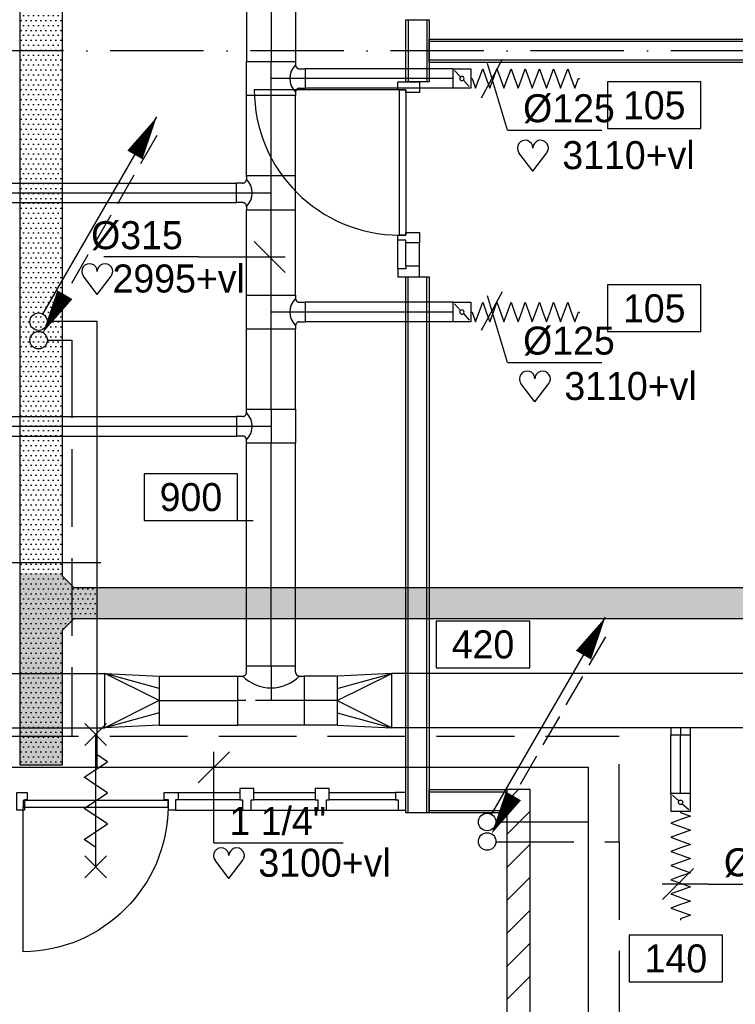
# Model space of a CAD drawing. Extents: x -39327 to 109237, y 358172 to 442272.
# Tile 20 of 96: x 29727 to 34324, y 376067 to 382393. Entities that reach past the tile are written whole.
import ezdxf
from ezdxf.enums import TextEntityAlignment as Align

# ---------------------------------------------------------------- set-up
doc = ezdxf.new("R2010")
doc.units = 0
doc.header["$LTSCALE"] = 100
for name, pattern in [('2322107', [2000, 1000, 1000]), ('2322108', [7, 5, -2]), ('CENTER2', [11.25, 7.5, -1.25, 1.25, -1.25]), ('CENTER4', [5, 3.125, -0.625, 0.625, -0.625]), ('DASHDOT', [9, 6, -1.5, 0, -1.5]), ('LURETOUR', [6, 4, -2])]:
    doc.linetypes.add(name, pattern=pattern)
doc.layers.get('0').update_dxf_attribs({"linetype": 'CONTINUOUS'})
for name, color, linetype in [('AL$7----_STRAMIEN', 1, 'DASHDOT'), ('AL22----_BINNENWAND', 7, 'CONTINUOUS'), ('AL28----_KONSTRUKTIE', 3, 'CONTINUOUS'), ('AL31----_BUITENKOZ', 7, 'CONTINUOUS'), ('AL32----_BINNENKOZ', 7, 'CONTINUOUS'), ('AL32----_DRAAIRICHTING', 1, 'CONTINUOUS'), ('AL65----_BEVEILIGING', 7, 'CONTINUOUS'), ('ALXAB---_PREFABBETON', 1, 'CONTINUOUS'), ('KABELGOOT1', 8, 'CONTINUOUS'), ('WL561---_AANVOER', 4, 'CONTINUOUS'), ('WL561---_RETOUR', 4, 'CONTINUOUS'), ('WL570---', 3, 'CONTINUOUS'), ('WL570---_HARTLIJN', 1, 'CONTINUOUS'), ('WL570---_RETOUR', 3, 'CONTINUOUS'), ('WM561---', 1, 'CONTINUOUS'), ('WM570---', 1, 'CONTINUOUS')]:
    doc.layers.add(name, color=color, linetype=linetype)
doc.styles.add('BURO-018', font='BUROFONT.shx', dxfattribs={"height": 180})
pattern_1 = [(0, (-2505.993, 85430.135), (15.875, 31.75), [0, -31.75])]

# ---------------------------------------------------------------- blocks, each defined once
blk = doc.blocks.new('LU-ORND')
at = {"color": 0, "linetype": 'CONTINUOUS'}
for p, q in [((-3, 1.5), (-3, -1.5)), ((3, 1.5), (-3, 1.5)), ((3, -1.5), (3, 1.5)), ((-3, -1.5), (3, -1.5))]:
    blk.add_line(p, q, dxfattribs=at)
blk = doc.blocks.new('LU-1D-K-7D')
at = {"color": 0, "linetype": 'CONTINUOUS'}
for p, q in [((-0.5, 62.5), (0.5, 62.5)), ((-0.5, -62.5), (0.5, -62.5))]:
    blk.add_line(p, q, dxfattribs=at)
at = {"layer": 'WL570---_HARTLIJN', "linetype": 'CENTER2'}
blk.add_line((-0.5, 0), (0.5, 0), dxfattribs=at)
blk = doc.blocks.new('LU-1D-K-13B')
at = {"color": 0, "linetype": 'CONTINUOUS'}
for p, q in [((-0.5, 157.5), (0.5, 157.5)), ((-0.5, -157.5), (0.5, -157.5))]:
    blk.add_line(p, q, dxfattribs=at)
at = {"layer": 'WL570---_HARTLIJN', "linetype": 'CENTER2'}
blk.add_line((-0.5, 0), (0.5, 0), dxfattribs=at)
blk = doc.blocks.new('LU-1D-KL-7D70')
at = {"color": 0, "linetype": 'CONTINUOUS'}
for p, q in [((-56.4, 62.5), (-56.4, -62.5)), ((56.4, 62.5), (-56.4, 62.5)), ((47, 52), (9.5, 10.5)), ((56.4, -62.5), (56.4, 62.5)), ((-56.4, -62.5), (56.4, -62.5)), ((-9.5, -10.5), (-47, -52))]:
    blk.add_line(p, q, dxfattribs=at)
blk.add_circle((0, 0), 14.1, dxfattribs=at)
blk = doc.blocks.new('LU-1D-F-7D2BC')
at = {"color": 0, "linetype": 'CONTINUOUS'}
for p, q in [((-350, 0), (-341.2, 0)), ((-341.2, 0), (-318.5, 62.5)), ((-318.5, 62.5), (-295.7, 0)), ((-295.7, 0), (-273, -62.5)), ((-273, -62.5), (-250.2, 0)), ((-250.2, 0), (-227.5, 62.5)), ((-227.5, 62.5), (-204.7, 0)), ((-204.7, 0), (-182, -62.5)), ((-182, -62.5), (-159.2, 0)), ((-159.2, 0), (-136.5, 62.5)), ((-136.5, 62.5), (-113.7, 0)), ((-113.7, 0), (-91, -62.5)), ((-91, -62.5), (-68.2, 0)), ((-68.2, 0), (-45.5, 62.5)), ((-45.5, 62.5), (-22.7, 0)), ((-22.7, 0), (0, -62.5)), ((0, -62.5), (22.7, 0)), ((22.7, 0), (45.5, 62.5)), ((45.5, 62.5), (68.2, 0)), ((68.2, 0), (91, -62.5)), ((91, -62.5), (113.7, 0)), ((113.7, 0), (136.5, 62.5)), ((136.5, 62.5), (159.2, 0)), ((159.2, 0), (182, -62.5)), ((182, -62.5), (204.7, 0)), ((204.7, 0), (227.5, 62.5)), ((227.5, 62.5), (250.2, 0)), ((250.2, 0), (273, -62.5)), ((273, -62.5), (295.7, 0)), ((295.7, 0), (318.5, 62.5)), ((318.5, 62.5), (341.2, 0)), ((341.2, 0), (350, 0))]:
    blk.add_line(p, q, dxfattribs=at)
blk = doc.blocks.new('*U59', base_point=(76987.4, 25183.2))
at = {"layer": 'WM570---', "linetype": 'CONTINUOUS'}
for p, q in [((76920.7, 25058.9), (77054, 25307.4)), ((77087.2, 24852.4), (76958.5, 25278.9)), ((77087.2, 24852.4), (77693.7, 24852.4))]:
    blk.add_line(p, q, dxfattribs=at)
at = {"layer": 'WM570---', "linetype": 'CONTINUOUS', "style": 'BURO-018'}
blk.add_text('%%c125', height=180, dxfattribs=at).set_placement((77187.2, 24902.4))
blk = doc.blocks.new('*U120', base_point=(25850.6, 21932))
at = {"layer": 'WM570---', "linetype": 'CONTINUOUS'}
for p, q in [((25750.9, 22031.7), (25950.3, 21832.3)), ((25393.1, 21932), (24786.7, 21932)), ((25393.1, 21932), (25950.6, 21932))]:
    blk.add_line(p, q, dxfattribs=at)
at = {"layer": 'WM570---', "linetype": 'CONTINUOUS', "style": 'BURO-018'}
blk.add_text('%%c315', height=180, dxfattribs=at).set_placement((25293.1, 21982), align=Align.RIGHT)
blk = doc.blocks.new('LU-2D-K-15E')
at = {"color": 0, "linetype": 'CONTINUOUS'}
for p, q in [((-0.5, 175), (0.5, 175)), ((-0.5, -175), (0.5, -175))]:
    blk.add_line(p, q, dxfattribs=at)
blk = doc.blocks.new('LU-1D-VR-13B15E15E')
at = {"color": 0, "linetype": 'CONTINUOUS'}
for p, q in [((350, 175), (0, 157.5)), ((0, 78.75), (350, 175)), ((0, 0), (350, 175)), ((0, 157.5), (0, -157.5)), ((350, -175), (350, 175)), ((0, 0), (350, -175)), ((0, -78.75), (350, -175)), ((0, -157.5), (350, -175))]:
    blk.add_line(p, q, dxfattribs=at)
blk = doc.blocks.new('LU-1D-T--5A-13B13B-Q1')
at = {"color": 0, "linetype": 'CONTINUOUS'}
for p, q in [((-213.5, -157.5), (-213.5, 157.5)), ((-213.5, 157.5), (213.5, 157.5)), ((213.5, 157.5), (213.5, -157.5)), ((-182.7, -157.5), (-213.5, -157.5)), ((-157.5, -182.7), (-157.5, -221.6)), ((157.5, -182.7), (157.5, -221.6)), ((213.5, -157.5), (182.7, -157.5)), ((-157.5, -221.6), (157.5, -221.6))]:
    blk.add_line(p, q, dxfattribs=at)
at = {"color": 0, "linetype": 'CONTINUOUS', "flags": 128}
for points in [[(-157.5, -182.7, 0.02182), (-157.6, -179.9, 0.037214), (-157.9, -178.3, 0.006436), (-158.7, -175, 0.02182), (-159, -174.1, 0.02182), (-159.9, -172.1, 0.02182), (-160.9, -170.1, 0.02182), (-162.1, -168.2, 0.02182), (-163.4, -166.5, 0.02182), (-164.9, -164.9, 0.02182), (-166.5, -163.4, 0.02182), (-168.2, -162.1, 0.02182), (-170.1, -160.9, 0.02182), (-172.1, -159.9, 0.02182), (-174.1, -159, 0.02182), (-175, -158.7, 0.006436), (-178.3, -157.9, 0.037214), (-179.9, -157.6, 0.02182), (-182.7, -157.5)], [(182.7, -157.5, 0.02182), (179.9, -157.6, 0.037214), (178.3, -157.9, 0.006436), (175, -158.7, 0.02182), (174.1, -159, 0.02182), (172.1, -159.9, 0.02182), (170.1, -160.9, 0.02182), (168.2, -162.1, 0.02182), (166.5, -163.4, 0.02182), (164.9, -164.9, 0.02182), (163.4, -166.5, 0.02182), (162.1, -168.2, 0.02182), (160.9, -170.1, 0.02182), (159.9, -172.1, 0.02182), (159, -174.1, 0.02182), (158.7, -175, 0.006436), (157.9, -178.3, 0.037214), (157.6, -179.9, 0.02182), (157.5, -182.7)]]:
    blk.add_lwpolyline(points, format="xyb", dxfattribs=at)
at = {"color": 0, "linetype": 'CONTINUOUS'}
blk.add_arc((0, -340.2), 258.4, 45, 135, dxfattribs=at)
at = {"layer": 'WL570---_HARTLIJN', "linetype": 'CENTER4'}
for p, q in [((-213.5, 0), (213.5, 0)), ((0, -221.6), (0, 0))]:
    blk.add_line(p, q, dxfattribs=at)
blk = doc.blocks.new('LU-1D-BO-5A-7D2C')
at = {"color": 0, "linetype": 'CONTINUOUS'}
for p, q in [((62.5, 44.2), (-62.5, 44.2)), ((-62.5, 44.2), (-62.5, 0)), ((-62.5, 0), (62.5, 0)), ((62.5, 0), (62.5, 44.2))]:
    blk.add_line(p, q, dxfattribs=at)
at = {"layer": 'WL570---_HARTLIJN', "linetype": 'CENTER4'}
blk.add_line((0, 0), (0, 44.2), dxfattribs=at)
blk = doc.blocks.new('LU-1D-T--5A-13B7D5-Q7')
at = {"color": 0, "linetype": 'CONTINUOUS'}
for p, q in [((-109.1, -157.5), (-109.1, 157.5)), ((-109.1, 157.5), (109.1, 157.5)), ((109.1, 157.5), (109.1, -157.5)), ((-87.7, -157.5), (-109.1, -157.5)), ((-62.5, -182.7), (-62.5, -221.6)), ((62.5, -182.7), (62.5, -221.6)), ((109.1, -157.5), (87.7, -157.5)), ((-62.5, -221.6), (62.5, -221.6))]:
    blk.add_line(p, q, dxfattribs=at)
at = {"color": 0, "linetype": 'CONTINUOUS', "flags": 128}
for points in [[(-62.5, -182.7, 0.02182), (-62.6, -179.9, 0.037214), (-62.9, -178.3, 0.006436), (-63.7, -175, 0.02182), (-64, -174.1, 0.02182), (-64.9, -172.1, 0.02182), (-65.9, -170.1, 0.02182), (-67.1, -168.2, 0.02182), (-68.4, -166.5, 0.02182), (-69.9, -164.9, 0.02182), (-71.5, -163.4, 0.02182), (-73.2, -162.1, 0.02182), (-75.1, -160.9, 0.02182), (-77.1, -159.9, 0.02182), (-79.1, -159, 0.02182), (-80, -158.7, 0.006436), (-83.3, -157.9, 0.037214), (-84.9, -157.6, 0.02182), (-87.7, -157.5)], [(87.7, -157.5, 0.02182), (84.9, -157.6, 0.037214), (83.3, -157.9, 0.006436), (80, -158.7, 0.02182), (79.1, -159, 0.02182), (77.1, -159.9, 0.02182), (75.1, -160.9, 0.02182), (73.2, -162.1, 0.02182), (71.5, -163.4, 0.02182), (69.9, -164.9, 0.02182), (68.4, -166.5, 0.02182), (67.1, -168.2, 0.02182), (65.9, -170.1, 0.02182), (64.9, -172.1, 0.02182), (64, -174.1, 0.02182), (63.7, -175, 0.006436), (62.9, -178.3, 0.037214), (62.6, -179.9, 0.02182), (62.5, -182.7)]]:
    blk.add_lwpolyline(points, format="xyb", dxfattribs=at)
at = {"color": 0, "linetype": 'CONTINUOUS'}
blk.add_arc((0, -245.2), 124, 45, 135, dxfattribs=at)
at = {"layer": 'WL570---_HARTLIJN', "linetype": 'CENTER4'}
for p, q in [((-109.1, 0), (109.1, 0)), ((0, -221.6), (0, 0))]:
    blk.add_line(p, q, dxfattribs=at)
blk = doc.blocks.new('LU-1D-T--5A-13B7D5-Q8')
at = {"color": 0, "linetype": 'CONTINUOUS'}
for p, q in [((-109.1, -157.5), (-109.1, 157.5)), ((-109.1, 157.5), (109.1, 157.5)), ((109.1, 157.5), (109.1, -157.5)), ((-87.7, -157.5), (-109.1, -157.5)), ((-62.5, -182.7), (-62.5, -221.6)), ((62.5, -182.7), (62.5, -221.6)), ((109.1, -157.5), (87.7, -157.5)), ((-62.5, -221.6), (62.5, -221.6))]:
    blk.add_line(p, q, dxfattribs=at)
at = {"color": 0, "linetype": 'CONTINUOUS', "flags": 128}
for points in [[(-62.5, -182.7, 0.02182), (-62.6, -179.9, 0.037214), (-62.9, -178.3, 0.006436), (-63.7, -175, 0.02182), (-64, -174.1, 0.02182), (-64.9, -172.1, 0.02182), (-65.9, -170.1, 0.02182), (-67.1, -168.2, 0.02182), (-68.4, -166.5, 0.02182), (-69.9, -164.9, 0.02182), (-71.5, -163.4, 0.02182), (-73.2, -162.1, 0.02182), (-75.1, -160.9, 0.02182), (-77.1, -159.9, 0.02182), (-79.1, -159, 0.02182), (-80, -158.7, 0.006436), (-83.3, -157.9, 0.037214), (-84.9, -157.6, 0.02182), (-87.7, -157.5)], [(87.7, -157.5, 0.02182), (84.9, -157.6, 0.037214), (83.3, -157.9, 0.006436), (80, -158.7, 0.02182), (79.1, -159, 0.02182), (77.1, -159.9, 0.02182), (75.1, -160.9, 0.02182), (73.2, -162.1, 0.02182), (71.5, -163.4, 0.02182), (69.9, -164.9, 0.02182), (68.4, -166.5, 0.02182), (67.1, -168.2, 0.02182), (65.9, -170.1, 0.02182), (64.9, -172.1, 0.02182), (64, -174.1, 0.02182), (63.7, -175, 0.006436), (62.9, -178.3, 0.037214), (62.6, -179.9, 0.02182), (62.5, -182.7)]]:
    blk.add_lwpolyline(points, format="xyb", dxfattribs=at)
at = {"color": 0, "linetype": 'CONTINUOUS'}
blk.add_arc((0, -245.2), 124, 45, 135, dxfattribs=at)
at = {"layer": 'WL570---_HARTLIJN', "linetype": 'CENTER4'}
for p, q in [((-109.1, 0), (109.1, 0)), ((0, -221.6), (0, 0))]:
    blk.add_line(p, q, dxfattribs=at)
blk = doc.blocks.new('LU-1D-T-5A-13B7D5ADADD')
at = {"color": 0, "linetype": 'CONTINUOUS'}
for p, q in [((-62.5, 182.7), (-62.5, 221.6)), ((-62.5, 221.6), (62.5, 221.6)), ((62.5, 182.7), (62.5, 221.6)), ((-87.7, 157.5), (-109.1, 157.5)), ((-109.1, 157.5), (-109.1, -157.5)), ((109.1, 157.5), (87.7, 157.5)), ((109.1, -157.5), (109.1, 157.5)), ((-109.1, -157.5), (109.1, -157.5))]:
    blk.add_line(p, q, dxfattribs=at)
at = {"color": 0, "linetype": 'CONTINUOUS', "flags": 128}
for points in [[(-87.7, 157.5, 0.02182), (-84.9, 157.6, 0.037214), (-83.3, 157.9, 0.006436), (-80, 158.7, 0.02182), (-79.1, 159, 0.02182), (-77.1, 159.9, 0.02182), (-75.1, 160.9, 0.02182), (-73.2, 162.1, 0.02182), (-71.5, 163.4, 0.02182), (-69.9, 164.9, 0.02182), (-68.4, 166.5, 0.02182), (-67.1, 168.2, 0.02182), (-65.9, 170.1, 0.02182), (-64.9, 172.1, 0.02182), (-64, 174.1, 0.02182), (-63.7, 175, 0.006436), (-62.9, 178.3, 0.037214), (-62.6, 179.9, 0.02182), (-62.5, 182.7)], [(62.5, 182.7, 0.02182), (62.6, 179.9, 0.037214), (62.9, 178.3, 0.006436), (63.7, 175, 0.02182), (64, 174.1, 0.02182), (64.9, 172.1, 0.02182), (65.9, 170.1, 0.02182), (67.1, 168.2, 0.02182), (68.4, 166.5, 0.02182), (69.9, 164.9, 0.02182), (71.5, 163.4, 0.02182), (73.2, 162.1, 0.02182), (75.1, 160.9, 0.02182), (77.1, 159.9, 0.02182), (79.1, 159, 0.02182), (80, 158.7, 0.006436), (83.3, 157.9, 0.037214), (84.9, 157.6, 0.02182), (87.7, 157.5)]]:
    blk.add_lwpolyline(points, format="xyb", dxfattribs=at)
at = {"color": 0, "linetype": 'CONTINUOUS'}
blk.add_arc((0, 245.2), 124, 225, 315, dxfattribs=at)
at = {"layer": 'WL570---_HARTLIJN', "linetype": 'CENTER4'}
for p, q in [((0, 221.6), (0, 0)), ((-109.1, 0), (109.1, 0))]:
    blk.add_line(p, q, dxfattribs=at)
blk = doc.blocks.new('LU-1D-T--5A-13B7D5-Q9')
at = {"color": 0, "linetype": 'CONTINUOUS'}
for p, q in [((-109.1, -157.5), (-109.1, 157.5)), ((-109.1, 157.5), (109.1, 157.5)), ((109.1, 157.5), (109.1, -157.5)), ((-87.7, -157.5), (-109.1, -157.5)), ((-62.5, -182.7), (-62.5, -221.6)), ((62.5, -182.7), (62.5, -221.6)), ((109.1, -157.5), (87.7, -157.5)), ((-62.5, -221.6), (62.5, -221.6))]:
    blk.add_line(p, q, dxfattribs=at)
at = {"color": 0, "linetype": 'CONTINUOUS', "flags": 128}
for points in [[(-62.5, -182.7, 0.02182), (-62.6, -179.9, 0.037214), (-62.9, -178.3, 0.006436), (-63.7, -175, 0.02182), (-64, -174.1, 0.02182), (-64.9, -172.1, 0.02182), (-65.9, -170.1, 0.02182), (-67.1, -168.2, 0.02182), (-68.4, -166.5, 0.02182), (-69.9, -164.9, 0.02182), (-71.5, -163.4, 0.02182), (-73.2, -162.1, 0.02182), (-75.1, -160.9, 0.02182), (-77.1, -159.9, 0.02182), (-79.1, -159, 0.02182), (-80, -158.7, 0.006436), (-83.3, -157.9, 0.037214), (-84.9, -157.6, 0.02182), (-87.7, -157.5)], [(87.7, -157.5, 0.02182), (84.9, -157.6, 0.037214), (83.3, -157.9, 0.006436), (80, -158.7, 0.02182), (79.1, -159, 0.02182), (77.1, -159.9, 0.02182), (75.1, -160.9, 0.02182), (73.2, -162.1, 0.02182), (71.5, -163.4, 0.02182), (69.9, -164.9, 0.02182), (68.4, -166.5, 0.02182), (67.1, -168.2, 0.02182), (65.9, -170.1, 0.02182), (64.9, -172.1, 0.02182), (64, -174.1, 0.02182), (63.7, -175, 0.006436), (62.9, -178.3, 0.037214), (62.6, -179.9, 0.02182), (62.5, -182.7)]]:
    blk.add_lwpolyline(points, format="xyb", dxfattribs=at)
at = {"color": 0, "linetype": 'CONTINUOUS'}
blk.add_arc((0, -245.2), 124, 45, 135, dxfattribs=at)
at = {"layer": 'WL570---_HARTLIJN', "linetype": 'CENTER4'}
for p, q in [((-109.1, 0), (109.1, 0)), ((0, -221.6), (0, 0))]:
    blk.add_line(p, q, dxfattribs=at)
blk = doc.blocks.new('HART')
at = {"color": 1}
for q in [(-39.7, 52.4), (39.7, 52.4)]:
    blk.add_line((0, 0), q, dxfattribs=at)
for centre, start, end in [((-22.1, 65.7), 0, 217.1867), ((22.1, 65.7), 322.8133, 180)]:
    blk.add_arc(centre, 22.1, start, end, dxfattribs=at)
blk = doc.blocks.new('*U142', base_point=(28362.5, 20214.5))
at = {"layer": 'WM570---', "linetype": 'CONTINUOUS'}
for p, q in [((28462.2, 20314.2), (28262.8, 20114.8)), ((28558.1, 20214.5), (28262.5, 20214.5)), ((28558.1, 20214.5), (29164.6, 20214.5))]:
    blk.add_line(p, q, dxfattribs=at)
at = {"layer": 'WM570---', "linetype": 'CONTINUOUS', "style": 'BURO-018'}
blk.add_text('%%c125', height=180, dxfattribs=at).set_placement((28658.1, 20264.5))
blk = doc.blocks.new('LDV1107')
at = {"color": 0, "linetype": 'CONTINUOUS'}
blk.add_line((0.25, 0.433), (6.75, 11.691), dxfattribs=at)
blk.add_lwpolyline([(6.75, 11.691, 0, 1, 0), (5.5, 9.526, 1, 1, 0)], format="xyseb", dxfattribs=at)
blk.add_circle((0, 0), 0.5, dxfattribs=at)
blk = doc.blocks.new('LDV3108')
at = {"color": 0, "linetype": 'CONTINUOUS'}
for p, q in [((6.75, 11.691), (5.813, 10.068)), ((5.438, 9.418), (4.5, 7.794)), ((4.125, 7.145), (3.188, 5.521)), ((2.813, 4.871), (1.875, 3.248)), ((1.5, 2.598), (0.563, 0.974))]:
    blk.add_line(p, q, dxfattribs=at)
blk.add_lwpolyline([(0.25, 0.433, 0, 1, 0), (1.5, 2.598, 1, 1, 0)], format="xyseb", dxfattribs=at)
blk.add_circle((0, 0), 0.5, dxfattribs=at)
blk = doc.blocks.new('*U259', base_point=(25364, 377590.4))
at = {"color": 0, "linetype": 'CONTINUOUS'}
for p, q in [((25264, 377490.4), (25464, 377690.4)), ((25364, 377105.4), (25364, 377690.4)), ((25364, 377105.4), (26194, 377105.4))]:
    blk.add_line(p, q, dxfattribs=at)
at = {"color": 0, "linetype": 'CONTINUOUS', "style": 'BURO-018'}
blk.add_text('1 1/4"', height=180, dxfattribs=at).set_placement((25464, 377155.4))
blk = doc.blocks.new('A$C6E6F3BC9')
at = {"layer": 'KABELGOOT1'}
h = blk.add_hatch(dxfattribs=at)
h.set_pattern_fill('DOTS', color=256, scale=20, style=0)
h.set_pattern_definition(pattern_1)
h.paths.add_polyline_path([(21883.7, 11981.6), (21613.7, 11981.6), (21613.7, 9317.3), (21883.7, 9317.3)])
h = blk.add_hatch(dxfattribs=at)
h.set_pattern_fill('DOTS', color=256, scale=20, style=0)
h.set_pattern_definition(pattern_1)
h.paths.add_polyline_path([(21883.7, 9317.3), (21613.7, 9317.3), (21613.7, 7327.3), (21883.7, 7327.3)])
h = blk.add_hatch(dxfattribs=at)
h.set_pattern_fill('DOTS', color=256, scale=20, style=0)
h.set_pattern_definition(pattern_1)
h.paths.add_polyline_path([(30017.2, 7020), (30017.2, 7220), (21958.7, 7220), (21883.7, 7295), (21883.7, 7314.1), (21613.7, 7314.1), (21613.7, 6080), (21883.7, 6080), (21883.7, 6945), (21958.7, 7020)])
h = blk.add_hatch(dxfattribs=at)
h.set_pattern_fill('DOTS', color=256, scale=20, style=0)
h.set_pattern_definition(pattern_1)
h.paths.add_polyline_path([(22102.8, 7220), (21958.7, 7220), (21883.7, 7295), (21883.7, 7314.1), (21613.7, 7314.1), (21613.7, 6080), (21883.7, 6080), (21883.7, 6945), (21958.7, 7020), (22102.8, 7020)])
h = blk.add_hatch(dxfattribs=at)
h.set_pattern_fill('DOTS', color=256, scale=20, style=0)
h.set_pattern_definition(pattern_1)
h.paths.add_polyline_path([(21883.7, 6913.6), (21613.7, 6913.6), (21613.7, 6080), (21883.7, 6080)])
for p, q in [((21883.7, 17888, 2750), (21883.7, 7295, 2750)), ((21613.7, 6080, 2750), (21613.7, 12098, 2750)), ((21883.7, 7295, 2750), (21958.7, 7220, 2750)), ((21958.7, 7220, 2750), (30039.7, 7220, 2750)), ((21958.7, 7020, 2750), (21883.7, 6945, 2750)), ((30039.7, 7020, 2750), (21958.7, 7020, 2750)), ((21883.7, 6945, 2750), (21883.7, 6080, 2750)), ((21883.7, 6080, 2750), (21613.7, 6080, 2750))]:
    blk.add_line(p, q, dxfattribs=at)

msp = doc.modelspace()

# ---------------------------------------------------------------- linework, layer by layer
at = {"color": 8, "linetype": 'CONTINUOUS'}
for p, q in [((30655, 377428.8), (30745, 377428.8)), ((30655, 377381.8), (30655, 377428.8)), ((30682, 377381.8), (30655, 377381.8)), ((30682, 377314.8), (30682, 377381.8)), ((30745, 377381.8), (30728, 377381.8)), ((30728, 377381.8), (30728, 377314.8)), ((30745, 377428.8), (30745, 377381.8)), ((30728, 377314.8), (30682, 377314.8))]:
    msp.add_line(p, q, dxfattribs=at)
for points in [[(31230, 377453.8), (31140, 377453.8), (31140, 377381.8), (31157, 377381.8), (31157, 377314.8), (31213, 377314.8), (31213, 377381.8), (31230, 377381.8)], [(31715, 377453.8), (31625, 377453.8), (31625, 377381.8), (31642, 377381.8), (31642, 377314.8), (31698, 377314.8), (31698, 377381.8), (31715, 377381.8)], [(29708, 377428.8), (29775, 377428.8), (29775, 377381.8), (29758, 377381.8), (29758, 377314.8), (29708, 377314.8)], [(32208, 377428.8), (32141, 377428.8), (32141, 377381.8), (32158, 377381.8), (32158, 377314.8), (32208, 377314.8)]]:
    msp.add_lwpolyline(points, close=True, dxfattribs=at)
msp.add_lwpolyline([(30680, 377334.8, -0.408724), (29750, 376404.8), (29750, 377334.8)], format="xyb", dxfattribs=at)
at = {"layer": 'AL$7----_STRAMIEN', "color": 1}
msp.add_line((39009.2, 382192.8), (20760, 382192.8), dxfattribs=at)
at = {"layer": 'AL22----_BINNENWAND', "color": 8}
for p, q in [((32208, 381992.8), (32208, 382392.8)), ((32208, 382392.8), (32358, 382392.8)), ((32358, 382392.8), (32358, 381992.8)), ((32358, 382117.8), (32358, 382267.8)), ((32358, 382267.8), (38218, 382267.8)), ((38218, 382117.8), (32358, 382117.8)), ((32358, 381992.8), (32208, 381992.8)), ((32208, 377296.8), (32208, 380741.7)), ((32208, 380741.7), (32358, 380741.7)), ((32358, 380741.7), (32358, 377296.8)), ((32358, 377446.8), (32855, 377446.8)), ((32358, 377296.8), (32358, 377446.8)), ((32855, 377446.8), (32855, 377296.8)), ((32358, 377296.8), (32208, 377296.8)), ((32855, 377296.8), (32358, 377296.8))]:
    msp.add_line(p, q, dxfattribs=at)
at = {"layer": 'AL22----_BINNENWAND', "color": 8, "linetype": 'CONTINUOUS'}
for p, q in [((32223, 382392.8), (32223, 381992.8)), ((32343, 382392.8), (32343, 381992.8)), ((38218, 382252.8), (32358, 382252.8)), ((38218, 382132.8), (32358, 382132.8)), ((32223, 377296.8), (32223, 380741.7)), ((32343, 377296.8), (32343, 380741.7)), ((32358, 377431.8), (32855, 377431.8)), ((32358, 377311.8), (32855, 377311.8))]:
    msp.add_line(p, q, dxfattribs=at)
at = {"layer": 'AL28----_KONSTRUKTIE', "color": 8}
for p, q in [((33005, 377446.8), (32855, 377446.8)), ((32855, 377446.8), (32855, 371482.8)), ((33005, 371482.8), (33005, 377446.8))]:
    msp.add_line(p, q, dxfattribs=at)
at = {"layer": 'AL31----_BUITENKOZ', "color": 8, "linetype": 'CONTINUOUS'}
for p, q in [((30680, 377375.8), (29750, 377375.8)), ((29750, 377375.8), (29750, 377334.8)), ((30680, 377334.8), (30680, 377375.8)), ((29750, 377334.8), (30680, 377334.8))]:
    msp.add_line(p, q, dxfattribs=at)
at = {"layer": 'AL32----_BINNENKOZ', "color": 8}
for p, q in [((32156.5, 381942.7), (32156.5, 381992.7)), ((32156.5, 381992.7), (32295.5, 381992.7)), ((32295.5, 381992.7), (32295.5, 381925.7)), ((32207.5, 381942.7), (32156.5, 381942.7)), ((32167.5, 381008.7), (32167.5, 381942.7)), ((32167.5, 381942.7), (32207.5, 381942.7)), ((32207.5, 381925.7), (32207.5, 381942.7)), ((32207.5, 381942.7), (32207.5, 381008.7)), ((32295.5, 381925.7), (32207.5, 381925.7)), ((32156.5, 380975.7), (32156.5, 381008.7)), ((32156.5, 381008.7), (32207.5, 381008.7)), ((32156.5, 380975.7), (32156.5, 381008.7)), ((32207.5, 381008.7), (32167.5, 381008.7)), ((32207.5, 381008.7), (32207.5, 381025.7)), ((32207.5, 381025.7), (32295.5, 381025.7)), ((32295.5, 381025.7), (32295.5, 380958.7)), ((32156.5, 380791.7), (32156.5, 380975.7)), ((32207.5, 380975.7), (32156.5, 380975.7)), ((32207.5, 380958.7), (32207.5, 380975.7)), ((32207.5, 380808.7), (32207.5, 380958.7)), ((32295.5, 380958.7), (32207.5, 380958.7)), ((32295.5, 380808.7), (32295.5, 380958.7)), ((32207.5, 380791.7), (32156.5, 380791.7)), ((32156.5, 380791.7), (32156.5, 380741.7)), ((32207.5, 380808.7), (32207.5, 380791.7)), ((32295.5, 380808.7), (32207.5, 380808.7)), ((32295.5, 380741.7), (32295.5, 380808.7)), ((32156.5, 380741.7), (32295.5, 380741.7)), ((30745, 377428.8), (31140, 377428.8)), ((31140, 377381.8), (30745, 377381.8)), ((31230, 377428.8), (31625, 377428.8)), ((31625, 377381.8), (31230, 377381.8)), ((31715, 377428.8), (32141, 377428.8)), ((32141, 377381.8), (31715, 377381.8)), ((30728, 377314.8), (31157, 377314.8)), ((31213, 377314.8), (31642, 377314.8)), ((31698, 377314.8), (32158, 377314.8))]:
    msp.add_line(p, q, dxfattribs=at)
at = {"layer": 'AL32----_DRAAIRICHTING', "color": 8}
msp.add_line((32167.5, 381942.7), (31233.5, 381942.7), dxfattribs=at)
msp.add_arc((32167.5, 381942.7), 934, 180, 270, dxfattribs=at)
at = {"layer": 'AL65----_BEVEILIGING', "color": 8, "linetype": 'CONTINUOUS'}
for p, q in [((30145, 377730.8), (30285, 377870.8)), ((30285, 377730.8), (30145, 377870.8)), ((30215, 376950.8), (30215, 377800.8)), ((30290, 377625.8), (30215, 377675.8)), ((30140, 377525.8), (30290, 377625.8)), ((30215, 377475.8), (30140, 377525.8)), ((30290, 377425.8), (30215, 377475.8)), ((30140, 377325.8), (30290, 377425.8)), ((30215, 377275.8), (30140, 377325.8)), ((30290, 377225.8), (30215, 377275.8)), ((30140, 377125.8), (30290, 377225.8)), ((30215, 377075.8), (30140, 377125.8)), ((30145, 376880.8), (30285, 377020.8)), ((30285, 376880.8), (30145, 377020.8))]:
    msp.add_line(p, q, dxfattribs=at)
at = {"layer": 'ALXAB---_PREFABBETON', "color": 8}
for p, q in [((32855, 377371.3), (32930.5, 377446.8)), ((32855, 377159.1), (33005, 377309.1)), ((32855, 376947), (33005, 377097)), ((32855, 376734.9), (33005, 376884.9)), ((32855, 376522.7), (33005, 376672.7)), ((32855, 376310.6), (33005, 376460.6)), ((32855, 376098.5), (33005, 376248.5))]:
    msp.add_line(p, q, dxfattribs=at)
at = {"layer": 'WL561---_AANVOER', "linetype": '2322107'}
for p, q in [((29904.6, 380456), (30222.2, 380456)), ((30222.2, 380456), (30222.2, 377590.4)), ((29018.5, 377590.4), (30222.2, 377590.4)), ((30222.2, 377590.4), (33378, 377590.4)), ((33378, 377590.4), (33378, 377239)), ((32786, 377239), (33378, 377239)), ((33378, 377239), (33378, 372192.5))]:
    msp.add_line(p, q, dxfattribs=at)
at = {"layer": 'WL561---_RETOUR', "linetype": '2322108'}
for p, q in [((29910.6, 380334.2), (30061.1, 380334.2)), ((30061.1, 380334.2), (30061.1, 377790.4)), ((28818.5, 377790.4), (30022.2, 377790.4)), ((30022.2, 377790.4), (30105.3, 377790.4)), ((30305, 377790.4), (33578, 377790.4)), ((33578, 377110.5), (33578, 377790.4)), ((32786, 377110.5), (33578, 377110.5)), ((33578, 377110.5), (33578, 372392.5))]:
    msp.add_line(p, q, dxfattribs=at)
at = {"layer": 'WL570---', "color": 1}
msp.add_line((28508.6, 378905.6), (30248.3, 378905.6), dxfattribs=at)
at = {"layer": 'WM570---'}
msp.add_line((30526.6, 379176.1), (31226.4, 379176.1), dxfattribs=at)

# ---------------------------------------------------------------- block references
at = {"layer": 'WL561---_AANVOER', "color": 2, "xscale": 112.5, "yscale": 112.5, "zscale": 112.5}
for p in [(29848, 380452.5), (32729.7, 377239)]:
    msp.add_blockref('LDV1107', p, dxfattribs=at)
at = {"layer": 'WL561---_RETOUR', "color": 2, "xscale": 112.5, "yscale": 112.5, "zscale": 112.5}
for p in [(29848, 380333.7), (32729.7, 377113.6)]:
    msp.add_blockref('LDV3108', p, dxfattribs=at)
at = {"layer": 'WL570---', "color": 1}
msp.add_blockref('A$C6E6F3BC9', (8116, 371524.5), dxfattribs=at)
at = {"layer": 'WL570---_RETOUR', "linetype": 'LURETOUR'}
for name, p, xscale, rotation in [('LU-1D-K-13B', (31341.3, 382528.8), 809.6783873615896, 270), ('LU-1D-K-7D', (32037.1, 382014.8), 948.2976927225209, 180.0000000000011), ('LU-1D-F-7D2BC', (32974.2, 382014.8), -1, 180), ('LU-1D-K-13B', (31341.3, 381645.6), 520.2342715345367, 90), ('LU-1D-K-7D', (30317.7, 381280.6), 1603.877790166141, 359.9999999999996), ('LU-1D-K-13B', (31341.3, 380897.7), 547.5776100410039, 90), ('LU-1D-K-7D', (32037.1, 380514.8), 948.2976927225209, 180.0000000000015), ('LU-1D-F-7D2BC', (32974.2, 380514.8), -1, 180), ('LU-1D-K-13B', (31341.3, 380147.7), 516.0831899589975, 90), ('LU-1D-K-7D', (30317.7, 379780.6), 1603.877790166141, 359.9999999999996), ('LU-1D-K-13B', (31341.3, 378955.7), 1431.542125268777, 90.00000000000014), ('LU-1D-K-13B', (31658.3, 378018.3), 206.8802174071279, 180.000000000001), ('LU-2D-K-15E', (34657.4, 378018.3), 5081.961002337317, 180), ('LU-1D-K-7D', (33972.5, 377610.2), 377.7837361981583, 89.99999999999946)]:
    msp.add_blockref(name, p, dxfattribs=dict(at, xscale=xscale, rotation=rotation))
for name, p, rotation in [('LU-1D-T--5A-13B7D5-Q9', (31341.3, 382014.8), 90), ('LU-1D-T-5A-13B7D5ADADD', (31341.3, 381280.6), 90), ('LU-1D-T--5A-13B7D5-Q8', (31341.3, 380514.8), 90), ('LU-1D-T--5A-13B7D5-Q7', (31341.3, 379780.6), 270), ('LU-1D-T--5A-13B13B-Q1', (31341.3, 378018.3), 179.999999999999), ('LU-1D-BO-5A-7D2C', (33972.5, 377843.3), 180), ('LU-1D-F-7D2BC', (33972.5, 376958.5), 270)]:
    msp.add_blockref(name, p, dxfattribs=dict(at, rotation=rotation))
at = {"layer": 'WL570---_RETOUR', "linetype": 'CONTINUOUS', "xscale": -1}
for p in [(32567.7, 382014.8), (32567.7, 380514.8)]:
    msp.add_blockref('LU-1D-KL-7D70', p, dxfattribs=at)
at = {"layer": 'WL570---_RETOUR', "linetype": 'LURETOUR'}
for name, p, xscale in [('LU-2D-K-15E', (27293.9, 378018.3), 5959.358507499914), ('LU-1D-VR-13B15E15E', (30623.6, 378018.3), -1), ('LU-1D-K-13B', (30875.7, 378018.3), 504.2604351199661)]:
    msp.add_blockref(name, p, dxfattribs=dict(at, xscale=xscale))
msp.add_blockref('LU-1D-VR-13B15E15E', (31766.4, 378018.3), dxfattribs=at)
at = {"layer": 'WL570---_RETOUR', "linetype": 'CONTINUOUS', "rotation": 89.9999999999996}
msp.add_blockref('LU-1D-KL-7D70', (33972.5, 377364.9), dxfattribs=at)
at = {"layer": 'WM561---'}
msp.add_blockref('*U259', (30974, 377590.4), dxfattribs=at)
at = {"layer": 'WM570---'}
for name, p in [('*U59', (32760.9, 382014.8)), ('*U120', (31331.9, 380868.5)), ('*U59', (32760.9, 380522.2)), ('*U142', (33954.8, 376839.7))]:
    msp.add_blockref(name, p, dxfattribs=at)
ref = msp.add_blockref('LU-ORND', (33803, 381843.5), dxfattribs=dict(at, xscale=100, yscale=100, zscale=100))
ref.add_attrib('LU_TEXT1', '105', dxfattribs={"layer": '0', "color": 1, "linetype": 'CONTINUOUS', "height": 180, "style": 'BURO-018'}).set_placement((33803, 381843.5), align=Align.MIDDLE)
at = {"layer": 'WM570---', "xscale": 2.25, "yscale": 2.25, "zscale": 2.25}
for p in [(33023.2, 381420.6), (30224.8, 380627.9), (33036.3, 379937.5), (31070.7, 376874.6)]:
    msp.add_blockref('HART', p, dxfattribs=at)
at = {"layer": 'WM570---'}
ref = msp.add_blockref('LU-ORND', (33803, 380539.1), dxfattribs=dict(at, xscale=100, yscale=100, zscale=100))
ref.add_attrib('LU_TEXT1', '105', dxfattribs={"layer": '0', "color": 1, "linetype": 'CONTINUOUS', "height": 180, "style": 'BURO-018'}).set_placement((33803, 380539.1), align=Align.MIDDLE)
ref = msp.add_blockref('LU-ORND', (30826.6, 379326.1), dxfattribs=dict(at, xscale=100, yscale=100, zscale=100))
ref.add_attrib('LU_TEXT1', '900', dxfattribs={"layer": '0', "color": 1, "linetype": 'CONTINUOUS', "height": 180, "style": 'BURO-018'}).set_placement((30826.6, 379326.1), align=Align.MIDDLE)
ref = msp.add_blockref('LU-ORND', (32703.1, 378379.6), dxfattribs=dict(at, xscale=100, yscale=100, zscale=100))
ref.add_attrib('LU_TEXT1', '420', dxfattribs={"layer": '0', "color": 1, "linetype": 'CONTINUOUS', "height": 180, "style": 'BURO-018'}).set_placement((32703.1, 378379.6), align=Align.MIDDLE)
ref = msp.add_blockref('LU-ORND', (33942.1, 376362.4), dxfattribs=dict(at, xscale=100, yscale=100, zscale=100))
ref.add_attrib('LU_TEXT1', '140', dxfattribs={"layer": '0', "color": 1, "linetype": 'CONTINUOUS', "height": 180, "style": 'BURO-018'}).set_placement((33942.1, 376362.4), align=Align.MIDDLE)

# ---------------------------------------------------------------- texts
at = {"layer": 'WM570---', "color": 1, "style": 'BURO-018'}
for s, p in [('3110+vl', (33212.6, 381432.8)), ('2995+vl', (30323.2, 380640.2)), ('3110+vl', (33225.7, 379949.7)), ('3100+vl', (31260.1, 376886.8))]:
    msp.add_text(s, height=180, dxfattribs=at).set_placement(p)

doc.saveas('drawing.dxf')
